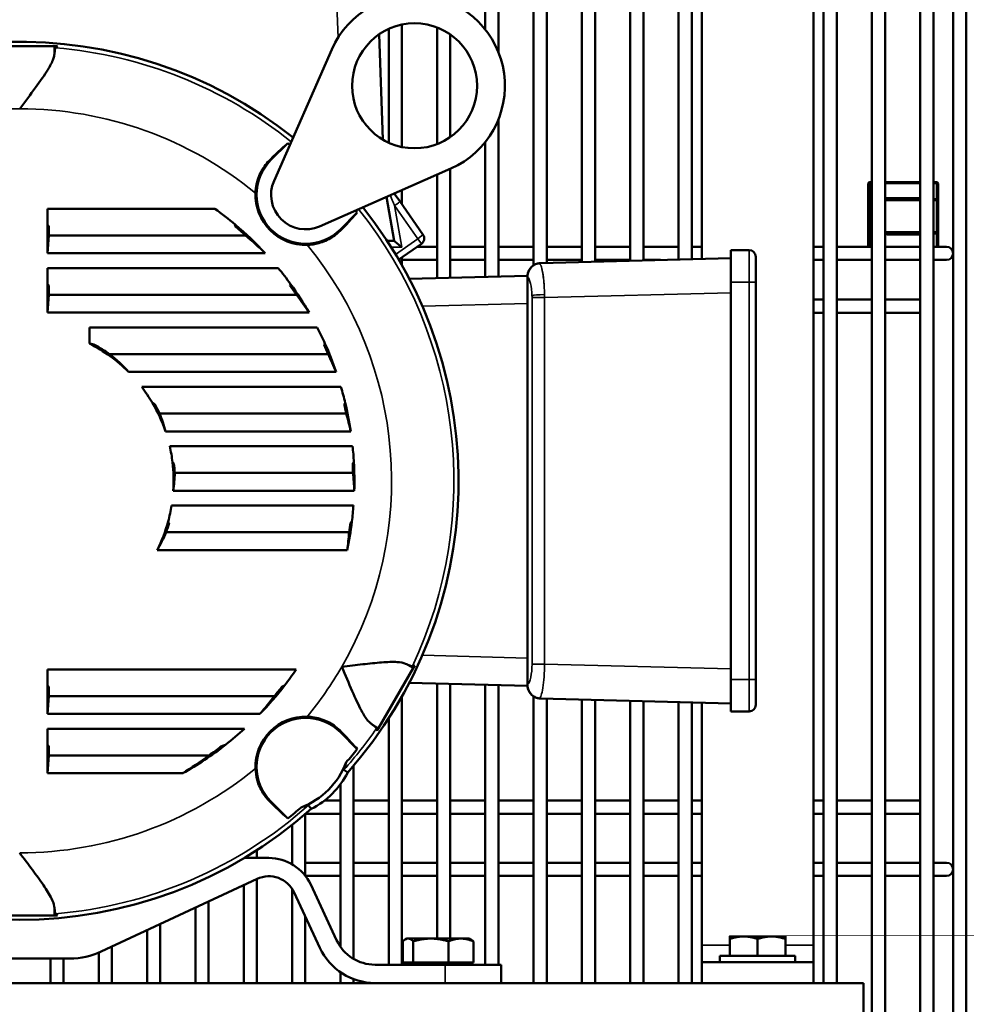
# Model space of a CAD drawing. Header units: inches. Extents: x 1 to 237, y 4 to 150.
# Tile 55 of 151: x 57.82 to 66.31, y 110.74 to 119.56. Entities that reach past the tile are written whole.
import ezdxf

# ---------------------------------------------------------------- set-up
doc = ezdxf.new("R2010")
doc.units = ezdxf.units.IN
doc.header["$LTSCALE"] = 7
doc.header["$MEASUREMENT"] = 0
for name, color, linetype, lineweight in [('Dimension (ANSI)', 7, 'Continuous', 25), ('Visible (ANSI)', 7, 'Continuous', 50), ('Visible Narrow (ANSI)', 7, 'Continuous', 35)]:
    doc.layers.add(name, color=color, linetype=linetype, lineweight=lineweight)
doc.styles.add('Dimension Text', font='tahoma.ttf')
doc.dimstyles.new('Dual Dimension', dxfattribs={"dimscale": 7, "dimtxt": 0.12, "dimasz": 0.098425, "dimexe": 0.125, "dimexo": 0.0625, "dimgap": 0.031496, "dimtad": 0, "dimtih": 1, "dimtoh": 1, "dimrnd": 1e-08, "dimzin": 4, "dimdsep": 46, "dimtxsty": 'Dimension Text', "dimcen": 0.09, "dimdle": 0.393701, "dimclrd": 256, "dimclre": 256, "dimclrt": 256, "dimadec": 0, "dimazin": 1, "dimtfac": 1, "dimtofl": 0, "dimtmove": 0, "dimatfit": 3, "dimfxl": 1, "dimtolj": 1, "dimtzin": 4, "dimlwd": -1, "dimlwe": -1, "dimarcsym": 0})

# ---------------------------------------------------------------- blocks, each defined once
blk = doc.blocks.new('*D9')
at = {"layer": 'Defpoints', "color": 0, "transparency": 16777216}
for p in [(66.3071, 137.5674), (66.3071, 126.7502), (31.7642, 110.5335)]:
    blk.add_point(p, dxfattribs=at)
at = {"layer": 'Dimension (ANSI)', "transparency": 16777216}
for p, q in [((31.7642, 110.971), (31.7642, 138.4424)), ((66.3071, 127.1877), (66.3071, 138.4424)), ((32.4532, 137.5674), (45.1175, 137.5674)), ((65.6181, 137.5674), (52.9538, 137.5674))]:
    blk.add_line(p, q, dxfattribs=at)
for points in [[(32.4532, 137.6823), (32.4532, 137.4526), (31.7642, 137.5674)], [(65.6181, 137.6823), (65.6181, 137.4526), (66.3071, 137.5674)]]:
    blk.add_solid(points, dxfattribs=at)
at = {"layer": 'Dimension (ANSI)', "transparency": 16777216, "insert": (49.0356, 137.5674), "char_height": 0.84, "attachment_point": 5, "style": 'Dimension Text'}
blk.add_mtext('\\A1;{\\H3.0x;(}\\S34.54^ 877.4 mm;{\\H3.0x;)}', dxfattribs=at)

msp = doc.modelspace()

# ---------------------------------------------------------------- linework, layer by layer
at = {"layer": 'Visible (ANSI)'}
for p, q in [((61.9961, 119.4699), (61.9961, 126.8093)), ((62.1142, 119.266), (62.1142, 126.8093)), ((62.4291, 117.3585), (62.4291, 126.8093)), ((62.5473, 117.3791), (62.5473, 126.8093)), ((62.8622, 117.3873), (62.8622, 126.8093)), ((62.9803, 117.3904), (62.9803, 126.8093)), ((63.2953, 117.3986), (63.2953, 126.8093)), ((63.4134, 117.4017), (63.4134, 126.8093)), ((63.7284, 117.41), (63.7284, 126.8093)), ((63.8465, 117.4131), (63.8465, 126.8093)), ((65.0276, 110.9272), (65.0276, 126.8093)), ((65.1457, 110.9272), (65.1457, 126.8093)), ((65.4606, 106.8683), (65.4606, 126.8093)), ((65.5788, 106.8683), (65.5788, 126.8093)), ((65.8937, 106.8683), (65.8937, 126.8093)), ((66.0118, 106.8683), (66.0118, 126.8093)), ((66.189, 126.7502), (66.189, 106.8683)), ((66.3071, 126.7502), (66.3071, 106.8683)), ((63.9362, 117.4154), (63.9362, 125.0506)), ((64.9362, 125.0506), (64.9362, 111.2662)), ((61.1299, 118.4564), (61.1299, 119.476)), ((61.248, 118.4179), (61.248, 119.5146)), ((61.563, 118.4437), (61.563, 119.4888)), ((61.0445, 119.4277), (61.0775, 118.4837)), ((61.6811, 118.5063), (61.6811, 119.4262)), ((58.1322, 119.3212), (57.513, 119.3212)), ((58.1322, 119.3212), (58.1609, 119.3212)), ((60.1021, 118.1153), (60.6203, 119.2925)), ((62.1142, 117.2582), (62.1142, 118.6665)), ((60.0748, 118.3015), (60.2255, 118.4523)), ((61.9961, 117.2551), (61.9961, 118.4626)), ((61.688, 118.2249), (60.5108, 117.7067)), ((61.6811, 117.2468), (61.6811, 118.2218)), ((61.563, 117.2437), (61.563, 118.1698)), ((65.4287, 118.0906), (65.4287, 117.9376)), ((65.4606, 118.1031), (65.4412, 118.1031)), ((65.8937, 118.1031), (65.5788, 118.1031)), ((66.0412, 118.1031), (66.0118, 118.1031)), ((66.0537, 117.9376), (66.0537, 118.0906)), ((61.1103, 117.9706), (61.1799, 117.576)), ((61.1802, 118.0014), (61.2287, 117.9321)), ((61.248, 117.9045), (61.248, 118.0312)), ((65.4606, 117.9501), (65.4412, 117.9501)), ((65.8937, 117.9501), (65.5788, 117.9501)), ((66.0412, 117.9501), (66.0118, 117.9501)), ((58.0726, 117.7215), (58.0726, 117.8652)), ((58.0726, 117.8652), (59.5708, 117.8652)), ((61.1633, 117.9387), (61.1633, 117.9387)), ((61.2287, 117.9321), (61.4374, 117.6341)), ((65.4287, 117.9376), (65.4287, 117.6566)), ((66.0537, 117.6566), (66.0537, 117.9376)), ((60.8478, 117.8301), (60.697, 117.6793)), ((58.0726, 117.4662), (58.0726, 117.7215)), ((58.0841, 117.71), (58.0726, 117.7215)), ((58.0841, 117.71), (58.0841, 117.6263)), ((58.0841, 117.6263), (58.0726, 117.4662)), ((58.0841, 117.6263), (59.8462, 117.6263)), ((65.4287, 117.6566), (65.4287, 117.5239)), ((65.4412, 117.6441), (65.4606, 117.6441)), ((65.5788, 117.6441), (65.8937, 117.6441)), ((66.0118, 117.6441), (66.0412, 117.6441)), ((66.0537, 117.5239), (66.0537, 117.6566)), ((61.1169, 117.576), (61.1799, 117.576)), ((61.1799, 117.576), (61.1799, 117.576)), ((61.4227, 117.5505), (61.2202, 117.4087)), ((61.3846, 117.5239), (61.563, 117.5239)), ((61.6811, 117.5239), (61.9961, 117.5239)), ((62.1142, 117.5239), (62.4291, 117.5239)), ((62.5473, 117.5239), (62.8622, 117.5239)), ((62.9803, 117.5239), (63.2953, 117.5239)), ((63.4134, 117.5239), (63.7284, 117.5239)), ((63.8465, 117.5239), (63.9362, 117.5239)), ((64.9362, 117.5239), (65.0276, 117.5239)), ((65.1457, 117.5239), (65.4606, 117.5239)), ((65.5788, 117.5239), (65.8937, 117.5239)), ((66.1299, 117.5239), (66.0118, 117.5239)), ((60.0232, 117.4662), (58.0726, 117.4662)), ((61.248, 117.3601), (61.248, 117.4283)), ((62.4913, 117.3776), (64.1964, 117.4222)), ((64.1964, 117.4942), (64.1964, 117.2082)), ((64.1964, 117.4942), (64.3604, 117.4942)), ((64.4204, 117.2082), (64.4204, 117.4342)), ((58.0726, 117.1895), (58.0726, 117.3332)), ((58.0726, 117.3332), (60.1393, 117.3332)), ((61.248, 117.4058), (61.563, 117.4058)), ((61.6811, 117.4058), (61.9961, 117.4058)), ((62.1142, 117.4058), (62.4291, 117.4058)), ((62.5473, 117.4058), (62.8622, 117.4058)), ((62.9803, 117.4058), (63.2953, 117.4058)), ((63.4134, 117.4058), (63.5669, 117.4058)), ((64.9362, 117.4058), (65.0276, 117.4058)), ((65.1457, 117.4058), (65.4606, 117.4058)), ((65.5788, 117.4058), (65.8937, 117.4058)), ((66.0118, 117.4058), (66.1299, 117.4058)), ((61.3145, 117.2372), (62.3744, 117.265)), ((62.3744, 117.2576), (62.3744, 117.253)), ((62.3744, 117.253), (62.3744, 117.0151)), ((58.0726, 116.9342), (58.0726, 117.1895)), ((58.0841, 117.178), (58.0726, 117.1895)), ((58.0841, 117.178), (58.0841, 117.0943)), ((64.1964, 113.6462), (64.1964, 117.2082)), ((64.4204, 117.2082), (64.4204, 113.6462)), ((58.0841, 117.0943), (58.0726, 116.9342)), ((58.0841, 117.0943), (60.3029, 117.0943)), ((62.3744, 117.0151), (62.3744, 113.8392)), ((64.9362, 117.0501), (65.0276, 117.0501)), ((65.1457, 117.0501), (65.4606, 117.0501)), ((65.5788, 117.0501), (65.8937, 117.0501)), ((60.4166, 116.9342), (58.0726, 116.9342)), ((64.9362, 116.932), (65.0276, 116.932)), ((65.1457, 116.932), (65.4606, 116.932)), ((65.5788, 116.932), (65.8937, 116.932)), ((58.4476, 116.6575), (58.4476, 116.8012)), ((58.4476, 116.8012), (60.4895, 116.8012)), ((58.6275, 116.5623), (60.5871, 116.5623)), ((60.6598, 116.4022), (58.7992, 116.4022)), ((58.916, 116.2692), (60.702, 116.2692)), ((59.0766, 116.0303), (60.7496, 116.0303)), ((60.7897, 115.8702), (59.1296, 115.8702)), ((59.1673, 115.7372), (60.8066, 115.7372)), ((59.2123, 115.4983), (60.8102, 115.4983)), ((60.8213, 115.3382), (59.1997, 115.3382)), ((59.1846, 115.2052), (60.8144, 115.2052)), ((59.1356, 114.9663), (60.7753, 114.9663)), ((60.7576, 114.8062), (59.055, 114.8062)), ((62.3744, 113.8392), (62.3744, 113.6014)), ((58.0726, 113.7372), (60.3013, 113.7372)), ((58.0726, 113.5935), (58.0726, 113.7372)), ((61.0401, 113.2121), (61.3497, 113.7483)), ((61.3641, 113.7731), (61.3497, 113.7483)), ((64.1964, 113.6462), (64.1964, 113.3602)), ((64.4204, 113.4202), (64.4204, 113.6462)), ((58.0726, 113.3382), (58.0726, 113.5935)), ((58.0841, 113.582), (58.0726, 113.5935)), ((58.0841, 113.582), (58.0841, 113.4983)), ((62.3744, 113.5893), (61.3145, 113.6171)), ((61.563, 111.3258), (61.563, 113.6106)), ((61.6811, 111.3258), (61.6811, 113.6075)), ((61.9961, 111.0916), (61.9961, 113.5992)), ((62.1142, 111.0916), (62.1142, 113.5961)), ((62.3744, 113.6014), (62.3744, 113.5967)), ((58.0841, 113.4983), (58.0726, 113.3382)), ((58.0841, 113.4983), (60.1053, 113.4983)), ((61.248, 111.0916), (61.248, 113.4942)), ((62.4291, 110.9272), (62.4291, 113.4958)), ((64.1964, 113.4321), (62.4913, 113.4767)), ((62.5473, 110.9272), (62.5473, 113.4753)), ((62.8622, 110.9272), (62.8622, 113.467)), ((62.9803, 110.9272), (62.9803, 113.4639)), ((63.2953, 110.9272), (63.2953, 113.4557)), ((63.4134, 110.9272), (63.4134, 113.4526)), ((63.7284, 110.9272), (63.7284, 113.4443)), ((63.8465, 110.9272), (63.8465, 113.4412)), ((63.9362, 111.2662), (63.9362, 113.4389)), ((64.3604, 113.3602), (64.1964, 113.3602)), ((59.9758, 113.3382), (58.0726, 113.3382)), ((61.1299, 111.0916), (61.1299, 113.2984)), ((58.0726, 113.0615), (58.0726, 113.2052)), ((58.0726, 113.2052), (59.8382, 113.2052)), ((61.0401, 113.2121), (61.0258, 113.1872)), ((60.697, 113.175), (60.8478, 113.0242)), ((58.0726, 112.8062), (58.0726, 113.0615)), ((58.0841, 113.05), (58.0726, 113.0615)), ((58.0841, 113.05), (58.0841, 112.9663)), ((58.0841, 112.9663), (58.0726, 112.8062)), ((58.0841, 112.9663), (59.5183, 112.9663)), ((60.815, 111.144), (60.815, 112.8746)), ((59.2822, 112.8062), (58.0726, 112.8062)), ((60.6969, 111.2529), (60.6969, 112.7081)), ((60.2255, 112.402), (60.0748, 112.5528)), ((60.5536, 112.5619), (60.6969, 112.5619)), ((60.815, 112.5619), (61.1299, 112.5619)), ((61.248, 112.5619), (61.563, 112.5619)), ((61.6811, 112.5619), (61.9961, 112.5619)), ((62.1142, 112.5619), (62.4291, 112.5619)), ((62.5473, 112.5619), (62.8622, 112.5619)), ((62.9803, 112.5619), (63.2953, 112.5619)), ((63.4134, 112.5619), (63.7284, 112.5619)), ((63.8465, 112.5619), (63.9362, 112.5619)), ((64.9362, 112.5619), (65.0276, 112.5619)), ((65.1457, 112.5619), (65.4606, 112.5619)), ((65.5788, 112.5619), (65.8937, 112.5619)), ((60.3819, 111.889), (60.3819, 112.4405)), ((60.3857, 112.4438), (60.6969, 112.4438)), ((60.815, 112.4438), (61.1299, 112.4438)), ((61.248, 112.4438), (61.563, 112.4438)), ((61.6811, 112.4438), (61.9961, 112.4438)), ((62.1142, 112.4438), (62.4291, 112.4438)), ((62.5473, 112.4438), (62.8622, 112.4438)), ((62.9803, 112.4438), (63.2953, 112.4438)), ((63.4134, 112.4438), (63.7284, 112.4438)), ((63.8465, 112.4438), (63.9362, 112.4438)), ((64.9362, 112.4438), (65.0276, 112.4438)), ((65.1457, 112.4438), (65.4606, 112.4438)), ((65.5788, 112.4438), (65.8937, 112.4438)), ((60.2638, 111.992), (60.2638, 112.3432)), ((60.0554, 112.0482), (59.8357, 112.0482)), ((59.9488, 112.1182), (59.9488, 112.0482)), ((60.3819, 112.0052), (60.6969, 112.0052)), ((60.815, 112.0052), (61.1299, 112.0052)), ((61.248, 112.0052), (61.563, 112.0052)), ((61.6811, 112.0052), (61.9961, 112.0052)), ((62.1142, 112.0052), (62.4291, 112.0052)), ((62.5473, 112.0052), (62.8622, 112.0052)), ((62.9803, 112.0052), (63.2953, 112.0052)), ((63.4134, 112.0052), (63.7284, 112.0052)), ((63.8465, 112.0052), (63.9362, 112.0052)), ((64.9362, 112.0052), (65.0276, 112.0052)), ((65.1457, 112.0052), (65.4606, 112.0052)), ((65.5788, 112.0052), (65.8937, 112.0052)), ((66.1299, 112.0052), (66.0118, 112.0052)), ((59.9498, 111.8604), (58.5538, 111.2094)), ((59.9488, 111.8599), (59.9488, 110.9272)), ((60.3834, 111.887), (60.6969, 111.887)), ((60.815, 111.887), (61.1299, 111.887)), ((61.248, 111.887), (61.563, 111.887)), ((61.6811, 111.887), (61.9961, 111.887)), ((62.1142, 111.887), (62.4291, 111.887)), ((62.5473, 111.887), (62.8622, 111.887)), ((62.9803, 111.887), (63.2953, 111.887)), ((63.4134, 111.887), (63.7284, 111.887)), ((63.8465, 111.887), (63.9362, 111.887)), ((64.9362, 111.887), (65.0276, 111.887)), ((65.1457, 111.887), (65.4606, 111.887)), ((65.5788, 111.887), (65.8937, 111.887)), ((66.0118, 111.887), (66.1299, 111.887)), ((59.8307, 111.8048), (59.8307, 110.9272)), ((60.2638, 110.9272), (60.2638, 111.772)), ((60.431, 111.8089), (60.6632, 111.311)), ((60.5142, 111.2415), (60.282, 111.7394)), ((59.3976, 111.6029), (59.3976, 110.9272)), ((59.5158, 111.658), (59.5158, 110.9272)), ((57.513, 111.5332), (58.1322, 111.5332)), ((58.1609, 111.5332), (58.1322, 111.5332)), ((60.3819, 110.9272), (60.3819, 111.5252)), ((59.0827, 111.456), (59.0827, 110.9272)), ((58.9646, 111.401), (58.9646, 110.9272)), ((64.3116, 111.3447), (64.1866, 111.3447)), ((64.5616, 111.3447), (64.3116, 111.3447)), ((64.6866, 111.3447), (64.5616, 111.3447)), ((58.6496, 111.2541), (58.6496, 110.9272)), ((61.2564, 111.1112), (61.2564, 111.3007)), ((61.2913, 111.3258), (61.2788, 111.3186)), ((61.3033, 111.3258), (61.2913, 111.3258)), ((61.5082, 111.3258), (61.3033, 111.3258)), ((61.3501, 111.1112), (61.3501, 111.3007)), ((61.7776, 111.3258), (61.5082, 111.3258)), ((61.6663, 111.1112), (61.6663, 111.3007)), ((61.8539, 111.3258), (61.7776, 111.3258)), ((61.8539, 111.3258), (61.8664, 111.3186)), ((61.8888, 111.1112), (61.8888, 111.3007)), ((63.9362, 111.1147), (63.9362, 111.2662)), ((64.1866, 111.1697), (64.1866, 111.3223)), ((64.4366, 111.1697), (64.4366, 111.3223)), ((64.6866, 111.1697), (64.6866, 111.3223)), ((64.9362, 111.2662), (64.9362, 111.1147)), ((58.5315, 111.1995), (58.5315, 110.9272)), ((64.0986, 111.1697), (64.7746, 111.1697)), ((64.0986, 111.1697), (64.0986, 111.1147)), ((64.7746, 111.1697), (64.7746, 111.1147)), ((58.273, 111.1472), (57.3722, 111.1472)), ((58.0984, 111.1472), (58.0984, 110.9272)), ((58.2165, 111.1472), (58.2165, 110.9272)), ((61.0076, 111.0916), (61.6376, 111.0916)), ((61.2564, 111.1112), (61.3033, 111.1112)), ((61.2913, 111.0916), (61.2913, 111.1112)), ((61.3033, 111.1112), (61.3501, 111.1112)), ((61.3501, 111.1112), (61.5082, 111.1112)), ((61.5082, 111.1112), (61.6663, 111.1112)), ((62.1376, 111.0916), (61.6376, 111.0916)), ((61.6663, 111.1112), (61.7776, 111.1112)), ((61.7776, 111.1112), (61.8888, 111.1112)), ((61.8539, 111.0916), (61.8539, 111.1112)), ((62.1376, 111.0916), (62.1376, 110.9272)), ((64.9362, 111.1147), (63.9362, 111.1147)), ((63.9362, 110.9272), (63.9362, 111.1147)), ((64.9362, 110.9272), (64.9362, 111.1147)), ((60.6969, 110.9272), (60.6969, 111.0246)), ((31.7642, 110.9272), (65.3862, 110.9272)), ((60.815, 110.9272), (60.815, 110.9624)), ((65.3862, 110.9272), (65.3862, 110.5335))]:
    msp.add_line(p, q, dxfattribs=at)
msp.add_circle((61.3617, 118.9662), 0.56, dxfattribs=at)
for centre, radius, start, end in [((61.3617, 118.9662), 0.81, 293.75733, 156.24267), ((57.8226, 115.4272), 3.9332, 51.46241, 131.63425), ((57.8226, 115.4272), 3.8634, 51.18915, 51.53957), ((60.3859, 117.9904), 0.44, 135, 315), ((60.3859, 117.9904), 0.31, 156.24267, 293.75733), ((65.4412, 118.0906), 0.0125, 90, 180), ((66.0412, 118.0906), 0.0125, 0, 90), ((60.3859, 117.9904), 0.45, 178.20845, 271.79155), ((65.4412, 117.9376), 0.0125, 90, 180), ((66.0412, 117.9376), 0.0125, 0, 90), ((57.8226, 115.4272), 3, 49.88789, 54.3573), ((57.8226, 115.4272), 3.9332, 318.36575, 38.53759), ((57.8226, 115.4272), 3.8634, 38.46043, 38.81085), ((57.8226, 115.4272), 2.9885, 47.38122, 49.80731), ((57.8226, 115.4272), 3, 42.8176, 49.88789), ((61.3883, 117.5997), 0.06, 305, 35), ((65.4412, 117.6566), 0.0125, 180, 270), ((66.0412, 117.6566), 0.0125, 270, 0), ((66.1299, 117.4648), 0.0591, 270, 90), ((64.3604, 117.4342), 0.06, 0, 90), ((57.8226, 115.4272), 3, 35.97639, 39.44471), ((62.4942, 117.2576), 0.12, 91.5, 176.47763), ((57.8226, 115.4272), 2.9885, 33.9078, 35.86386), ((57.8226, 115.4272), 3, 30.15449, 35.97639), ((57.8226, 115.4272), 3, 24.21228, 27.25813), ((57.8226, 115.4272), 1.38, 44.95261, 63.0702), ((57.8226, 115.4272), 1.3915, 54.66251, 61.15166), ((57.8226, 115.4272), 2.9885, 22.32384, 24.06949), ((57.8226, 115.4272), 3, 18.96557, 24.21228), ((57.8226, 115.4272), 1.38, 30.4014, 37.59998), ((57.8226, 115.4272), 3, 13.4611, 16.3), ((57.8226, 115.4272), 1.38, 18.72429, 30.4014), ((57.8226, 115.4272), 1.3915, 25.68633, 29.57647), ((57.8226, 115.4272), 2.9885, 11.64365, 13.2869), ((57.8226, 115.4272), 3, 8.49173, 13.4611), ((57.8226, 115.4272), 1.38, 6.92371, 12.98157), ((57.8226, 115.4272), 3, 3.17879, 5.93115), ((57.8226, 115.4272), 1.38, 356.30227, 6.92371), ((57.8226, 115.4272), 1.3915, 2.93074, 6.3885), ((57.8226, 115.4272), 2.9885, 1.36417, 2.96984), ((57.8226, 115.4272), 3, 358.29998, 3.17879), ((57.8226, 115.4272), 1.38, 344.63544, 350.74263), ((57.8226, 115.4272), 3, 352.9993, 355.75623), ((57.8226, 115.4272), 1.38, 333.25632, 344.63544), ((57.8226, 115.4272), 1.3915, 340.6592, 344.27349), ((57.8226, 115.4272), 3, 348.0534, 352.9993), ((57.8226, 115.4272), 2.9885, 351.12902, 352.74955), ((57.8226, 115.4272), 3, 322.32261, 325.71337), ((57.8226, 115.4272), 3, 315.86644, 322.32261), ((57.8226, 115.4272), 2.9885, 319.80209, 321.87154), ((62.4942, 113.5967), 0.12, 183.52237, 268.5), ((64.3604, 113.4202), 0.06, 270, 0), ((60.3859, 112.8639), 0.45, 88.20845, 181.79155), ((60.3859, 112.8639), 0.44, 45, 225), ((57.8226, 115.4272), 3, 307.94996, 312.21176), ((57.8226, 115.4272), 3, 299.11243, 307.94996), ((57.8226, 115.4272), 2.9885, 304.56866, 307.30282), ((57.8226, 115.4272), 3.8634, 319.24638, 321.53957), ((60.0995, 113.1503), 0.6944, 290.67356, 339.32644), ((60.0995, 113.1503), 0.7432, 296.89794, 333.10206), ((57.8226, 115.4272), 3.9332, 228.36575, 311.63425), ((57.8226, 115.4272), 3.8634, 308.46043, 310.75362), ((60.0554, 111.6338), 0.4144, 25, 90), ((66.1299, 111.9461), 0.0591, 270, 90), ((60.0554, 111.6338), 0.25, 25, 115), ((61.0076, 111.4716), 0.38, 205, 270), ((58.273, 111.8116), 0.6644, 270, 295), ((61.0076, 111.4716), 0.5444, 205, 270)]:
    msp.add_arc(centre, radius, start, end, dxfattribs=at)
for centre, major_axis, ratio, start_param, end_param in [((59.8506, 118.0707), (0.3998, 0.3998), 0.025992, 0.329723, 0.965571), ((60.4662, 117.4552), (-0.3998, -0.3998), 0.025992, 2.176021, 2.811869), ((57.8226, 115.1996), (0, 3.1631), 0.997409, 5.511265, 5.586857), ((61.2514, 117.516), (-0.0715, 0.06), 0.014523, 4.766537, 6.265879), ((57.8226, 115.2024), (0, 3.1246), 0.997409, 5.299848, 5.362785), ((57.8226, 115.5219), (0, 1.3167), 0.997409, 5.44466, 5.623509), ((57.8226, 115.2051), (0, 3.0861), 0.997409, 5.110715, 5.16773), ((57.8226, 115.5247), (0, 1.3551), 0.997409, 4.970193, 5.094775), ((57.8226, 115.2079), (0, 3.0476), 0.997409, 4.93144, 4.985627), ((57.8226, 115.5274), (0, 1.3936), 0.997409, 4.57616, 4.691494), ((57.8226, 115.2107), (0, 3.0092), 0.997409, 4.754771, 4.808124), ((57.8226, 115.5302), (0, 1.4321), 0.997409, 4.182338, 4.307682), ((57.8226, 115.2134), (0, 2.9707), 0.997409, 4.574859, 4.629105), ((57.8226, 115.2211), (0, 2.8645), 0.997409, 3.995134, 4.067122), ((60.4662, 113.3991), (0.3998, -0.3998), 0.025992, 0.329723, 0.965571), ((57.8226, 115.2238), (0, 2.8261), 0.997409, 3.685884, 3.787047), ((59.8506, 112.7836), (-0.3998, 0.3998), 0.025992, 2.176021, 2.811869)]:
    msp.add_ellipse(centre, major_axis=major_axis, ratio=ratio, start_param=start_param, end_param=end_param, dxfattribs=at)
for points, knots in [([(58.1446, 119.3062), (58.1432, 119.3049), (58.1418, 119.3017), (58.1385, 119.2893), (58.1366, 119.2781), (58.134, 119.258), (58.1331, 119.2497), (58.1322, 119.2404)], [0.0728896, 0.0728896, 0.0728896, 0.0728896, 0.2634267, 0.2634267, 0.5268535, 0.5268535, 0.6674846, 0.6674846, 0.6674846, 0.6674846]), ([(58.1322, 119.2404), (58.1312, 119.2298), (58.1283, 119.2181), (58.1137, 119.1768), (58.0958, 119.1439), (58.0451, 119.0622), (58.0076, 119.0093), (57.9193, 118.889), (57.8707, 118.825), (57.8229, 118.7607), (57.8228, 118.7605), (57.8226, 118.7603)], [-1.837085, -1.837085, -1.837085, -1.837085, -1.640181, -1.640181, -1.191586, -1.191586, -0.608107, -0.608107, 0, 0, 0.002086, 0.002086, 0.002086, 0.002086]), ([(59.9361, 118.0045), (59.9366, 118.0195), (59.9378, 118.0344), (59.9462, 118.0972), (59.9602, 118.1424), (60.0016, 118.2275), (60.0286, 118.2646), (60.0619, 118.2992), (60.0657, 118.303), (60.0696, 118.3067)], [-3.480041, -3.480041, -3.480041, -3.480041, -3.303693, -3.303693, -2.736478, -2.736478, -2.134683, -2.134683, -2.057929, -2.057929, -2.057929, -2.057929]), ([(60.7022, 117.6741), (60.6791, 117.6502), (60.652, 117.6276), (60.5852, 117.5856), (60.5458, 117.5679), (60.4694, 117.547), (60.4348, 117.5418), (60.3999, 117.5407)], [-7.543171, -7.543171, -7.543171, -7.543171, -7.113799, -7.113799, -6.630405, -6.630405, -6.249644, -6.249644, -6.249644, -6.249644]), ([(62.4791, 117.3766), (62.477, 117.3764), (62.4745, 117.376), (62.4691, 117.3749), (62.4663, 117.3743), (62.4584, 117.3722), (62.4527, 117.3703), (62.436, 117.3631), (62.4246, 117.3563), (62.4026, 117.3364), (62.3932, 117.324), (62.3824, 117.3016), (62.3793, 117.2929), (62.3754, 117.2752), (62.3744, 117.2664), (62.3744, 117.2576)], [0.0000027, 0.0000027, 0.0000027, 0.0000027, 0.0293594, 0.0293594, 0.0557478, 0.0557478, 0.1028854, 0.1028854, 0.1830641, 0.1830641, 0.2678153, 0.2678153, 0.3181207, 0.3181207, 0.3661096, 0.3661096, 0.3661096, 0.3661096]), ([(62.3744, 117.265), (62.3744, 117.265), (62.3744, 117.2644), (62.3744, 117.2619), (62.3744, 117.2601), (62.3744, 117.2576)], [-0.1545941, -0.1545941, -0.1545941, -0.1545941, -0.0772972, -0.0772972, 0, 0, 0, 0]), ([(60.7092, 113.7606), (60.7094, 113.7606), (60.7097, 113.7607), (60.7731, 113.7681), (60.8364, 113.7759), (60.9562, 113.7897), (61.0133, 113.796), (61.1183, 113.804), (61.1666, 113.806), (61.2364, 113.8015), (61.2613, 113.797), (61.2798, 113.7886)], [-6.808177, -6.808177, -6.808177, -6.808177, -6.805816, -6.805816, -6.258245, -6.258245, -5.73668, -5.73668, -5.225345, -5.225345, -4.852408, -4.852408, -4.852408, -4.852408]), ([(60.9702, 113.2524), (60.9615, 113.2586), (60.9529, 113.267), (60.9244, 113.3002), (60.9048, 113.3322), (60.8595, 113.417), (60.8323, 113.4759), (60.7724, 113.6125), (60.7411, 113.6866), (60.7094, 113.7601), (60.7093, 113.7604), (60.7092, 113.7606)], [-1.837085, -1.837085, -1.837085, -1.837085, -1.640181, -1.640181, -1.191586, -1.191586, -0.608107, -0.608107, 0, 0, 0.002086, 0.002086, 0.002086, 0.002086]), ([(61.2798, 113.7886), (61.2883, 113.7848), (61.2959, 113.7814), (61.3146, 113.7736), (61.3252, 113.7696), (61.3377, 113.7663), (61.3411, 113.766), (61.3429, 113.7665)], [7.7849043, 7.7849043, 7.7849043, 7.7849043, 7.9255355, 7.9255355, 8.1889622, 8.1889622, 8.3794993, 8.3794993, 8.3794993, 8.3794993]), ([(62.3744, 113.5967), (62.3744, 113.5942), (62.3744, 113.5924), (62.3744, 113.5899), (62.3744, 113.5893), (62.3744, 113.5893)], [-0.1545962, -0.1545962, -0.1545962, -0.1545962, -0.077298, -0.077298, 0, 0, 0, 0]), ([(62.3744, 113.5967), (62.3744, 113.5879), (62.3754, 113.5791), (62.3793, 113.5614), (62.3824, 113.5527), (62.3932, 113.5304), (62.4026, 113.5179), (62.4246, 113.498), (62.436, 113.4912), (62.4527, 113.484), (62.4584, 113.4821), (62.4663, 113.48), (62.4691, 113.4794), (62.4744, 113.4783), (62.477, 113.4779), (62.4791, 113.4777)], [0.000001, 0.000001, 0.000001, 0.000001, 0.0676844, 0.0676844, 0.1385847, 0.1385847, 0.2581108, 0.2581108, 0.3711219, 0.3711219, 0.4375577, 0.4375577, 0.4747644, 0.4747644, 0.5162429, 0.5162429, 0.5162429, 0.5162429]), ([(60.3999, 113.3136), (60.4149, 113.3132), (60.4299, 113.3119), (60.4927, 113.3035), (60.5379, 113.2896), (60.623, 113.2482), (60.6601, 113.2212), (60.6947, 113.1878), (60.6985, 113.184), (60.7022, 113.1802)], [-3.480041, -3.480041, -3.480041, -3.480041, -3.303693, -3.303693, -2.736478, -2.736478, -2.134683, -2.134683, -2.057929, -2.057929, -2.057929, -2.057929]), ([(61.0209, 113.2088), (61.0205, 113.2106), (61.0185, 113.2134), (61.0094, 113.2225), (61.0007, 113.2298), (60.9845, 113.2421), (60.9778, 113.247), (60.9702, 113.2524)], [-8.3794993, -8.3794993, -8.3794993, -8.3794993, -8.1889622, -8.1889622, -7.9255355, -7.9255355, -7.7849043, -7.7849043, -7.7849043, -7.7849043]), ([(60.0696, 112.5476), (60.0456, 112.5707), (60.023, 112.5978), (59.9811, 112.6646), (59.9634, 112.704), (59.9424, 112.7804), (59.9372, 112.815), (59.9361, 112.8498)], [-7.543171, -7.543171, -7.543171, -7.543171, -7.113799, -7.113799, -6.630405, -6.630405, -6.249644, -6.249644, -6.249644, -6.249644]), ([(60.7492, 112.9051), (60.7443, 112.8891), (60.7396, 112.8754), (60.7316, 112.8523), (60.7291, 112.8449), (60.7278, 112.8387), (60.7278, 112.8375), (60.7282, 112.8372)], [-0.4360394, -0.4360394, -0.4360394, -0.4360394, -0.3048611, -0.3048611, -0.1567576, -0.1567576, -0.0766232, -0.0766232, -0.0766232, -0.0766232]), ([(60.4126, 112.5216), (60.4123, 112.5219), (60.4114, 112.522), (60.4065, 112.5211), (60.4001, 112.519), (60.3801, 112.5122), (60.3639, 112.5065), (60.3447, 112.5005)], [-5.8110177, -5.8110177, -5.8110177, -5.8110177, -5.745827, -5.745827, -5.6011582, -5.6011582, -5.3996224, -5.3996224, -5.3996224, -5.3996224]), ([(57.8226, 112.094), (57.8228, 112.0938), (57.8229, 112.0936), (57.861, 112.0424), (57.8994, 111.9915), (57.9713, 111.8947), (58.0053, 111.8483), (58.0648, 111.7614), (58.0907, 111.7206), (58.1216, 111.6579), (58.1302, 111.6341), (58.1322, 111.6139)], [-6.808177, -6.808177, -6.808177, -6.808177, -6.805816, -6.805816, -6.258245, -6.258245, -5.73668, -5.73668, -5.225345, -5.225345, -4.852408, -4.852408, -4.852408, -4.852408]), ([(58.1322, 111.6139), (58.1331, 111.6046), (58.134, 111.5963), (58.1366, 111.5762), (58.1385, 111.565), (58.1418, 111.5526), (58.1432, 111.5495), (58.1446, 111.5482)], [-0.6674846, -0.6674846, -0.6674846, -0.6674846, -0.5268535, -0.5268535, -0.2634267, -0.2634267, -0.0728896, -0.0728896, -0.0728896, -0.0728896])]:
    msp.add_open_spline(points, degree=3, knots=knots, dxfattribs=at)
for points, degree in [([(58.1609, 119.3212), (58.1555, 119.3162), (58.15, 119.3112), (58.1446, 119.3062)], 3), ([(59.7555, 117.7215), (59.7541, 117.7177), (59.7527, 117.7138), (59.7513, 117.71)], 3), ([(62.4913, 117.3776), (62.4872, 117.3775), (62.4831, 117.3772), (62.4791, 117.3766)], 3), ([(60.2504, 117.1895), (60.2484, 117.1857), (60.2465, 117.1818), (60.2445, 117.178)], 3), ([(58.494, 116.646), (58.4708, 116.652), (58.4476, 116.6575)], 2), ([(60.5587, 116.6575), (60.5562, 116.6537), (60.5537, 116.6498), (60.5512, 116.646)], 3), ([(59.0328, 116.114), (59.0262, 116.1178), (59.0196, 116.1217), (59.0129, 116.1255)], 3), ([(60.7402, 116.1255), (60.7372, 116.1217), (60.7341, 116.1178), (60.7311, 116.114)], 3), ([(59.2055, 115.582), (59.2012, 115.5858), (59.1969, 115.5897), (59.1926, 115.5935)], 3), ([(60.818, 115.5935), (60.8144, 115.5897), (60.8107, 115.5858), (60.8071, 115.582)], 3), ([(59.162, 115.05), (59.1591, 115.0538), (59.1562, 115.0577), (59.1533, 115.0615)], 3), ([(60.8002, 115.0615), (60.7959, 115.0577), (60.7916, 115.0538), (60.7872, 115.05)], 3), ([(61.3429, 113.7665), (61.35, 113.7687), (61.357, 113.7709), (61.3641, 113.7731)], 3), ([(60.197, 113.5935), (60.1892, 113.5897), (60.1813, 113.5858), (60.1734, 113.582)], 3), ([(62.4791, 113.4777), (62.4831, 113.4772), (62.4872, 113.4768), (62.4913, 113.4767)], 3), ([(61.0258, 113.1872), (61.0242, 113.1944), (61.0226, 113.2016), (61.0209, 113.2088)], 3), ([(59.6675, 113.0615), (59.6506, 113.0557), (59.6337, 113.05)], 2), ([(60.7282, 112.8372), (60.7396, 112.8295), (60.7509, 112.8218), (60.7623, 112.8141)], 3), ([(60.4357, 112.4875), (60.428, 112.4988), (60.4203, 112.5102), (60.4126, 112.5216)], 3), ([(58.1446, 111.5482), (58.15, 111.5431), (58.1555, 111.5381), (58.1609, 111.5332)], 3)]:
    msp.add_open_spline(points, degree=degree, dxfattribs=at)
for points, weights in [([(64.1866, 111.3223), (64.1866, 111.3447), (64.1866, 111.3447)], [1, 1.0379548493, 1]), ([(64.3116, 111.3447), (64.2536, 111.3447), (64.1866, 111.3223)], [1, 1.0379548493, 1]), ([(64.4366, 111.3223), (64.3696, 111.3447), (64.3116, 111.3447)], [1, 1.0379548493, 1]), ([(64.5616, 111.3447), (64.5036, 111.3447), (64.4366, 111.3223)], [1, 1.0379548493, 1]), ([(64.6866, 111.3223), (64.6196, 111.3447), (64.5616, 111.3447)], [1, 1.0379548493, 1]), ([(64.6866, 111.3447), (64.6866, 111.3447), (64.6866, 111.3223)], [1, 1.0379548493, 1]), ([(61.3033, 111.3258), (61.2815, 111.3258), (61.2564, 111.3007)], [1, 1.05791167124, 1.03882380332]), ([(61.3501, 111.3007), (61.325, 111.3258), (61.3033, 111.3258)], [1.03882380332, 1.05791167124, 1]), ([(61.5082, 111.3258), (61.4349, 111.3258), (61.3501, 111.3007)], [1, 1.05791167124, 1.03882380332]), ([(61.6663, 111.3007), (61.5816, 111.3258), (61.5082, 111.3258)], [1.03882380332, 1.05791167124, 1]), ([(61.7776, 111.3258), (61.7259, 111.3258), (61.6663, 111.3007)], [1, 1.05791167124, 1.03882380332]), ([(61.8888, 111.3007), (61.8292, 111.3258), (61.7776, 111.3258)], [1.03882380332, 1.05791167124, 1]), ([(61.8664, 111.3186), (61.877, 111.3125), (61.8888, 111.3007)], [1.03996437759, 1.04767786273, 1.03882380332])]:
    msp.add_rational_spline(points, weights, degree=2, dxfattribs=at)
at = {"layer": 'Visible Narrow (ANSI)'}
for p, q in [((60.6758, 119.3971), (60.6234, 120.8975)), ((58.1322, 119.2404), (58.1322, 119.3212)), ((60.0696, 118.3067), (60.0748, 118.3015)), ((65.4412, 118.0906), (65.4287, 118.0906)), ((65.4412, 118.1031), (65.4412, 118.0906)), ((65.4412, 118.0906), (65.4606, 118.0906)), ((65.4412, 117.9501), (65.4412, 118.0906)), ((65.5788, 118.0906), (65.8937, 118.0906)), ((66.0118, 118.0906), (66.0412, 118.0906)), ((66.0412, 118.0906), (66.0412, 118.1031)), ((66.0537, 118.0906), (66.0412, 118.0906)), ((66.0412, 118.0906), (66.0412, 117.9501)), ((65.4412, 117.9501), (65.4412, 117.9376)), ((65.8812, 117.9626), (65.6012, 117.9626)), ((65.6012, 117.9626), (65.6012, 117.9501)), ((65.8812, 117.9501), (65.8812, 117.9626)), ((66.0412, 117.9376), (66.0412, 117.9501)), ((61.3913, 117.5954), (61.1826, 117.8934)), ((61.1826, 117.8934), (61.2484, 117.5203)), ((65.4412, 117.9376), (65.4287, 117.9376)), ((65.4412, 117.6566), (65.4412, 117.9376)), ((65.4412, 117.9376), (65.4606, 117.9376)), ((65.5788, 117.9376), (65.8937, 117.9376)), ((66.0118, 117.9376), (66.0412, 117.9376)), ((66.0537, 117.9376), (66.0412, 117.9376)), ((66.0412, 117.9376), (66.0412, 117.6566)), ((60.7022, 117.6741), (60.697, 117.6793)), ((61.1922, 117.456), (61.3913, 117.5954)), ((61.3913, 117.5954), (61.4227, 117.5505)), ((65.4287, 117.6566), (65.4412, 117.6566)), ((65.4412, 117.6566), (65.4412, 117.6441)), ((65.4606, 117.6566), (65.4412, 117.6566)), ((65.4412, 117.5239), (65.4412, 117.6441)), ((65.8937, 117.6566), (65.5788, 117.6566)), ((65.6012, 117.6441), (65.6012, 117.6316)), ((65.6012, 117.6316), (65.8812, 117.6316)), ((65.8812, 117.6316), (65.8812, 117.6441)), ((66.0412, 117.6566), (66.0118, 117.6566)), ((66.0412, 117.6441), (66.0412, 117.6566)), ((66.0412, 117.6566), (66.0537, 117.6566)), ((66.0412, 117.6441), (66.0412, 117.5239)), ((61.2484, 117.5203), (61.1526, 117.5203)), ((64.3604, 117.4942), (64.3604, 117.2082)), ((64.3604, 117.2082), (64.1964, 117.2082)), ((64.3604, 113.6462), (64.3604, 117.2082)), ((64.4204, 117.2082), (64.3604, 117.2082)), ((62.4145, 113.7857), (62.4145, 117.0686)), ((62.5273, 117.0686), (62.4145, 117.0686)), ((64.1964, 117.1123), (62.5273, 117.0686)), ((62.5273, 117.0686), (62.5273, 113.7857)), ((62.3744, 117.0151), (61.4318, 116.9904)), ((61.4318, 113.8639), (62.3744, 113.8392)), ((61.2798, 113.7886), (61.3497, 113.7483)), ((62.5273, 113.7857), (62.4145, 113.7857)), ((62.5273, 113.7857), (64.1964, 113.742)), ((64.1964, 113.6462), (64.3604, 113.6462)), ((64.3604, 113.6462), (64.3604, 113.3602)), ((64.4204, 113.6462), (64.3604, 113.6462)), ((60.9702, 113.2524), (61.0401, 113.2121)), ((60.7022, 113.1802), (60.697, 113.175)), ((60.0696, 112.5476), (60.0748, 112.5528)), ((58.1322, 111.6139), (58.1322, 111.5332)), ((63.9362, 111.2662), (64.1866, 111.2662)), ((64.6866, 111.2662), (64.9362, 111.2662)), ((61.6376, 110.9272), (61.6376, 111.0916))]:
    msp.add_line(p, q, dxfattribs=at)
for centre, radius, start, end in [((57.8226, 115.4272), 3.8923, 51.30373, 85.25483), ((57.8226, 115.4272), 3.3331, 90, 129.35337), ((57.8226, 115.4272), 3.3331, 50.64663, 90), ((65.6012, 117.9376), 0.025, 90, 150), ((65.8812, 117.9376), 0.025, 60, 90), ((57.8226, 115.4272), 3.8923, 334.74517, 38.69627), ((65.6012, 117.6566), 0.025, 210, 270), ((65.8812, 117.6566), 0.025, 270, 300), ((57.8226, 115.4272), 3.3331, 330, 39.35337), ((57.8226, 115.4272), 3.3331, 320.64663, 330), ((57.8226, 115.4272), 3.8923, 318.28709, 325.25483), ((57.8226, 115.4272), 3.3331, 270, 309.35337), ((57.8226, 115.4272), 3.8923, 274.74517, 311.71291)]:
    msp.add_arc(centre, radius, start, end, dxfattribs=at)
for centre, major_axis, ratio, start_param, end_param in [((61.1796, 117.8977), (0.0491, 0.0344), 0.087156, 4.712389, 6.283185), ((61.3883, 117.5997), (0.0491, 0.0344), 0.087156, 4.712389, 6.283185), ((62.3632, 117.0672), (-0.0004, -0.1901), 0.269825, 1.667269, 2.929938), ((62.5302, 117.0854), (-0.12, -0.0029), 0.088651, 4.738663, 6.020327), ((62.3674, 117.0686), (0, 0.1822), 0.258819, 4.712379, 4.804291), ((62.4807, 117.0681), (0.0031, -0.305), 0.152767, 1.571061, 1.660619), ((62.3632, 113.7872), (0.0004, -0.1901), 0.269825, 0.211655, 1.562437)]:
    msp.add_ellipse(centre, major_axis=major_axis, ratio=ratio, start_param=start_param, end_param=end_param, dxfattribs=at)
for points, knots in [([(61.1826, 117.8934), (61.1767, 117.9073), (61.1707, 117.9213), (61.1606, 117.9451), (61.1563, 117.955), (61.1493, 117.9716), (61.1463, 117.9785), (61.1435, 117.9852)], [1.5707963, 1.5707963, 1.5707963, 1.5707963, 1.7443658, 1.7443658, 1.8692086, 1.8692086, 1.9590538, 1.9590538, 1.9590538, 1.9590538]), ([(62.4791, 117.3766), (62.4812, 117.3758), (62.4834, 117.3741), (62.4856, 117.3713), (62.4879, 117.3685), (62.4902, 117.3645), (62.4924, 117.3595), (62.4935, 117.3571), (62.4945, 117.3546), (62.4955, 117.3518), (62.4978, 117.3457), (62.5, 117.3385), (62.5021, 117.3302), (62.5043, 117.3218), (62.5064, 117.3123), (62.5084, 117.3018), (62.5091, 117.2983), (62.5097, 117.2947), (62.5104, 117.2909), (62.5123, 117.2798), (62.514, 117.2678), (62.5157, 117.2551), (62.5173, 117.2427), (62.5187, 117.2295), (62.52, 117.2159), (62.5204, 117.2113), (62.5208, 117.2066), (62.5212, 117.2019), (62.5224, 117.188), (62.5234, 117.1738), (62.5242, 117.1595), (62.525, 117.1455), (62.5257, 117.1315), (62.5262, 117.1177), (62.5264, 117.1104), (62.5266, 117.1031), (62.5268, 117.0959)], [4.864589, 4.864589, 4.864589, 4.864589, 5.008508, 5.008508, 5.008508, 5.156113, 5.156113, 5.156113, 5.223693, 5.223693, 5.223693, 5.370486, 5.370486, 5.370486, 5.519892, 5.519892, 5.519892, 5.569796, 5.569796, 5.569796, 5.718933, 5.718933, 5.718933, 5.865584, 5.865584, 5.865584, 5.915664, 5.915664, 5.915664, 6.063167, 6.063167, 6.063167, 6.207122, 6.207122, 6.207122, 6.283185, 6.283185, 6.283185, 6.283185]), ([(62.4996, 117.3394), (62.4986, 117.3429), (62.4976, 117.3461), (62.4965, 117.3491), (62.4964, 117.3495), (62.4962, 117.35), (62.496, 117.3504)], [4.10909518, 4.10909518, 4.10909518, 4.10909518, 4.17736298, 4.17736298, 4.17736298, 4.18779058, 4.18779058, 4.18779058, 4.18779058]), ([(62.5161, 117.2517), (62.5148, 117.262), (62.5134, 117.272), (62.5119, 117.2813), (62.5117, 117.2829), (62.5114, 117.2845), (62.5112, 117.286)], [3.6914167, 3.6914167, 3.6914167, 3.6914167, 3.8111596, 3.8111596, 3.8111596, 3.8313872, 3.8313872, 3.8313872, 3.8313872]), ([(62.5273, 113.7857), (62.5269, 113.7489), (62.5254, 113.7092), (62.5227, 113.6711), (62.5201, 113.6355), (62.5165, 113.6016), (62.5119, 113.573), (62.5074, 113.5444), (62.5021, 113.5212), (62.4965, 113.5053), (62.4907, 113.4886), (62.4847, 113.4798), (62.4791, 113.4777)], [3.05348, 3.05348, 3.05348, 3.05348, 3.445232, 3.445232, 3.445232, 3.81116, 3.81116, 3.81116, 4.177363, 4.177363, 4.177363, 4.560189, 4.560189, 4.560189, 4.560189])]:
    msp.add_open_spline(points, degree=3, knots=knots, dxfattribs=at)

# ---------------------------------------------------------------- dimensions: what is measured, and where the dimension line sits
at = {"layer": 'Dimension (ANSI)'}
dim = msp.add_linear_dim(base=(66.3071, 137.5674), p1=(31.7642, 110.5335), p2=(66.3071, 126.7502), text='{\\H3.0x;(}\\S<>^ 877.4 mm;{\\H3.0x;)}', dimstyle='Dual Dimension', override={"dimgap": 0.031496, "dimtih": 0, "dimtoh": 0, "dimdec": 2, "dimpost": '\\X', "dimtol": 0, "dimlim": 0, "dimtp": 0, "dimtm": 0, "dimtdec": 2, "dimatfit": 1}, dxfattribs=at)
dim.commit()
dim.dimension.update_dxf_attribs({"geometry": '*D9', "text_midpoint": (49.0356, 137.5674), "dimtype": 160})

doc.saveas('drawing.dxf')
